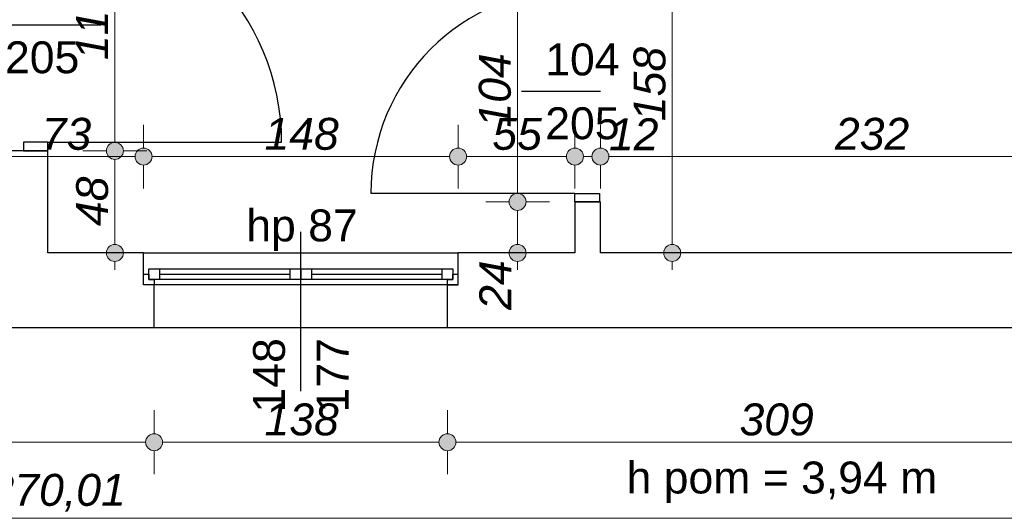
# Model space of a CAD drawing. Header units: millimetres. Extents: x -170998 to -45998, y 10557 to 52557.
# Tile 64 of 92: x -103991 to -99358, y 15185 to 17496. Entities that reach past the tile are written whole.
import ezdxf

# ---------------------------------------------------------------- set-up
doc = ezdxf.new("R2010")
doc.units = ezdxf.units.MM
doc.header["$MEASUREMENT"] = 0
for name, color, linetype in [('Drzwi', 7, 'Continuous'), ('Obiekt', 7, 'Continuous'), ('Okno', 7, 'Continuous'), ('Tekst', 7, 'Continuous'), ('Wymiary', 7, 'Continuous'), ('Ściana', 7, 'Continuous')]:
    doc.layers.add(name, color=color, linetype=linetype)
doc.styles.add('Arial', font='txt')
doc.styles.add('Times new roman', font='txt')
doc.dimstyles.new('GENERATED_STYLE__1', dxfattribs={"dimtxt": 150, "dimasz": 152, "dimexe": 0.18, "dimexo": 0, "dimgap": 0.09, "dimtad": 1, "dimtih": 1, "dimtoh": 1, "dimlfac": 0.1, "dimzin": 0, "dimdsep": 46, "dimtxsty": 'Arial', "dimblk": 'ARROWHEAD_11', "dimblk1": 'ARROWHEAD_11', "dimblk2": 'ARROWHEAD_11', "dimcen": 0.09, "dimclrd": 114, "dimclre": 114, "dimclrt": 114, "dimazin": 0, "dimtfac": 1, "dimtdec": 4, "dimtmove": 0, "dimatfit": 3, "dimfxl": 1, "dimtolj": 1, "dimtzin": 0, "dimarcsym": 0})
doc.dimstyles.new('GENERATED_STYLE__2', dxfattribs={"dimtxt": 150, "dimasz": 152, "dimexe": 0.18, "dimexo": 0, "dimgap": 0.09, "dimtad": 1, "dimlfac": 0.1, "dimzin": 0, "dimdsep": 46, "dimtxsty": 'Arial', "dimblk": 'ARROWHEAD_11', "dimblk1": 'ARROWHEAD_11', "dimblk2": 'ARROWHEAD_11', "dimcen": 0.09, "dimclrd": 114, "dimclre": 114, "dimclrt": 114, "dimazin": 0, "dimtfac": 1, "dimtdec": 4, "dimtmove": 0, "dimatfit": 3, "dimfxl": 1, "dimtolj": 1, "dimtzin": 0, "dimarcsym": 0})

# ---------------------------------------------------------------- blocks, each defined once
blk = doc.blocks.new('*D102')
at = {"layer": 'Wymiary', "linetype": 'Continuous', "lineweight": 13}
for points in [[(-104098, 16852.2), (-104101.1, 16867.5), (-104109.7, 16880.5), (-104122.7, 16889.1), (-104138, 16892.2), (-104153.3, 16889.1), (-104166.3, 16880.5), (-104175, 16867.5), (-104178, 16852.2), (-104175, 16836.9), (-104166.3, 16823.9), (-104153.3, 16815.2), (-104138, 16812.2), (-104122.7, 16815.2), (-104109.7, 16823.9), (-104101.1, 16836.9)], [(-103368, 16852.2), (-103371.1, 16867.5), (-103379.7, 16880.5), (-103392.7, 16889.1), (-103408, 16892.2), (-103423.3, 16889.1), (-103436.3, 16880.5), (-103445, 16867.5), (-103448, 16852.2), (-103445, 16836.9), (-103436.3, 16823.9), (-103423.3, 16815.2), (-103408, 16812.2), (-103392.7, 16815.2), (-103379.7, 16823.9), (-103371.1, 16836.9)]]:
    blk.add_hatch(color=114, dxfattribs=at).paths.add_polyline_path(points)
at = {"layer": 'Wymiary', "color": 114, "lineweight": 13}
for p, q in [((-104138, 16892.2), (-104138, 17002.2)), ((-103408, 16892.2), (-103408, 17002.2)), ((-104098, 16852.2), (-103448, 16852.2)), ((-104138, 16702.2), (-104138, 16812.2)), ((-103408, 16702.2), (-103408, 16812.2))]:
    blk.add_line(p, q, dxfattribs=at)
for centre in [(-104138, 16852.2), (-103408, 16852.2)]:
    blk.add_circle(centre, 40, dxfattribs=at)
at = {"layer": 'Wymiary', "color": 114, "lineweight": 13, "insert": (-103886.8, 16882.2), "char_height": 150, "attachment_point": 7, "style": 'Arial'}
blk.add_mtext('\\A1;{\\fArial|b0|i1|c238|p38;73}', dxfattribs=at)
blk = doc.blocks.new('ARROWHEAD_11')
at = {"color": 0, "linetype": 'Continuous', "lineweight": 0}
blk.add_line((0, 0), (-1, 0), dxfattribs=at)
at = {"color": 0, "linetype": 'Continuous', "lineweight": 0, "const_width": 0.25, "flags": 128}
blk.add_lwpolyline([(-0.125, 0, 1), (0.125, 0, 1)], format="xyb", close=True, dxfattribs=at)
blk = doc.blocks.new('*D103')
at = {"layer": 'Wymiary', "linetype": 'Continuous', "lineweight": 13}
for points in [[(-103368, 16852.2), (-103371.1, 16867.5), (-103379.7, 16880.5), (-103392.7, 16889.1), (-103408, 16892.2), (-103423.3, 16889.1), (-103436.3, 16880.5), (-103445, 16867.5), (-103448, 16852.2), (-103445, 16836.9), (-103436.3, 16823.9), (-103423.3, 16815.2), (-103408, 16812.2), (-103392.7, 16815.2), (-103379.7, 16823.9), (-103371.1, 16836.9)], [(-101888, 16852.2), (-101891.1, 16867.5), (-101899.7, 16880.5), (-101912.7, 16889.1), (-101928, 16892.2), (-101943.3, 16889.1), (-101956.3, 16880.5), (-101965, 16867.5), (-101968, 16852.2), (-101965, 16836.9), (-101956.3, 16823.9), (-101943.3, 16815.2), (-101928, 16812.2), (-101912.7, 16815.2), (-101899.7, 16823.9), (-101891.1, 16836.9)]]:
    blk.add_hatch(color=114, dxfattribs=at).paths.add_polyline_path(points)
at = {"layer": 'Wymiary', "color": 114, "lineweight": 13}
for p, q in [((-103408, 16892.2), (-103408, 17002.2)), ((-101928, 16892.2), (-101928, 17002.2)), ((-103368, 16852.2), (-101968, 16852.2)), ((-103408, 16702.2), (-103408, 16812.2)), ((-101928, 16702.2), (-101928, 16812.2))]:
    blk.add_line(p, q, dxfattribs=at)
for centre in [(-103408, 16852.2), (-101928, 16852.2)]:
    blk.add_circle(centre, 40, dxfattribs=at)
at = {"layer": 'Wymiary', "color": 114, "lineweight": 13, "insert": (-102838.8, 16882.2), "char_height": 150, "attachment_point": 7, "style": 'Arial'}
blk.add_mtext('\\A1;{\\fArial|b0|i1|c238|p38;148}', dxfattribs=at)
blk = doc.blocks.new('*D104')
at = {"layer": 'Wymiary', "linetype": 'Continuous', "lineweight": 13}
for points in [[(-101888, 16852.2), (-101891.1, 16867.5), (-101899.7, 16880.5), (-101912.7, 16889.1), (-101928, 16892.2), (-101943.3, 16889.1), (-101956.3, 16880.5), (-101965, 16867.5), (-101968, 16852.2), (-101965, 16836.9), (-101956.3, 16823.9), (-101943.3, 16815.2), (-101928, 16812.2), (-101912.7, 16815.2), (-101899.7, 16823.9), (-101891.1, 16836.9)], [(-101338, 16852.2), (-101341.1, 16867.5), (-101349.7, 16880.5), (-101362.7, 16889.1), (-101378, 16892.2), (-101393.3, 16889.1), (-101406.3, 16880.5), (-101415, 16867.5), (-101418, 16852.2), (-101415, 16836.9), (-101406.3, 16823.9), (-101393.3, 16815.2), (-101378, 16812.2), (-101362.7, 16815.2), (-101349.7, 16823.9), (-101341.1, 16836.9)]]:
    blk.add_hatch(color=114, dxfattribs=at).paths.add_polyline_path(points)
at = {"layer": 'Wymiary', "color": 114, "lineweight": 13}
for p, q in [((-101928, 16892.2), (-101928, 17002.2)), ((-101378, 16892.2), (-101378, 17002.2)), ((-101888, 16852.2), (-101418, 16852.2)), ((-101928, 16702.2), (-101928, 16812.2)), ((-101378, 16702.2), (-101378, 16812.2))]:
    blk.add_line(p, q, dxfattribs=at)
for centre in [(-101928, 16852.2), (-101378, 16852.2)]:
    blk.add_circle(centre, 40, dxfattribs=at)
at = {"layer": 'Wymiary', "color": 114, "lineweight": 13, "insert": (-101766.8, 16882.2), "char_height": 150, "attachment_point": 7, "style": 'Arial'}
blk.add_mtext('\\A1;{\\fArial|b0|i1|c238|p38;55}', dxfattribs=at)
blk = doc.blocks.new('*D105')
at = {"layer": 'Wymiary', "linetype": 'Continuous', "lineweight": 13}
for points in [[(-101338, 16852.2), (-101341.1, 16867.5), (-101349.7, 16880.5), (-101362.7, 16889.1), (-101378, 16892.2), (-101393.3, 16889.1), (-101406.3, 16880.5), (-101415, 16867.5), (-101418, 16852.2), (-101415, 16836.9), (-101406.3, 16823.9), (-101393.3, 16815.2), (-101378, 16812.2), (-101362.7, 16815.2), (-101349.7, 16823.9), (-101341.1, 16836.9)], [(-101218, 16852.2), (-101221.1, 16867.5), (-101229.7, 16880.5), (-101242.7, 16889.1), (-101258, 16892.2), (-101273.3, 16889.1), (-101286.3, 16880.5), (-101295, 16867.5), (-101298, 16852.2), (-101295, 16836.9), (-101286.3, 16823.9), (-101273.3, 16815.2), (-101258, 16812.2), (-101242.7, 16815.2), (-101229.7, 16823.9), (-101221.1, 16836.9)]]:
    blk.add_hatch(color=114, dxfattribs=at).paths.add_polyline_path(points)
at = {"layer": 'Wymiary', "color": 114, "lineweight": 13}
for p, q in [((-101378, 16892.2), (-101378, 17002.2)), ((-101258, 16892.2), (-101258, 17002.2)), ((-101338, 16852.2), (-101298, 16852.2)), ((-101378, 16702.2), (-101378, 16812.2)), ((-101258, 16702.2), (-101258, 16812.2))]:
    blk.add_line(p, q, dxfattribs=at)
for centre in [(-101378, 16852.2), (-101258, 16852.2)]:
    blk.add_circle(centre, 40, dxfattribs=at)
blk = doc.blocks.new('*D106')
at = {"layer": 'Wymiary', "linetype": 'Continuous', "lineweight": 13}
for points in [[(-101218, 16852.2), (-101221.1, 16867.5), (-101229.7, 16880.5), (-101242.7, 16889.1), (-101258, 16892.2), (-101273.3, 16889.1), (-101286.3, 16880.5), (-101295, 16867.5), (-101298, 16852.2), (-101295, 16836.9), (-101286.3, 16823.9), (-101273.3, 16815.2), (-101258, 16812.2), (-101242.7, 16815.2), (-101229.7, 16823.9), (-101221.1, 16836.9)], [(-98898, 16852.2), (-98901.1, 16867.5), (-98909.7, 16880.5), (-98922.7, 16889.1), (-98938, 16892.2), (-98953.3, 16889.1), (-98966.3, 16880.5), (-98975, 16867.5), (-98978, 16852.2), (-98975, 16836.9), (-98966.3, 16823.9), (-98953.3, 16815.2), (-98938, 16812.2), (-98922.7, 16815.2), (-98909.7, 16823.9), (-98901.1, 16836.9)]]:
    blk.add_hatch(color=114, dxfattribs=at).paths.add_polyline_path(points)
at = {"layer": 'Wymiary', "color": 114, "lineweight": 13}
for p, q in [((-101258, 16892.2), (-101258, 17002.2)), ((-98938, 16892.2), (-98938, 17002.2)), ((-101218, 16852.2), (-98978, 16852.2)), ((-101258, 16702.2), (-101258, 16812.2)), ((-98938, 16702.2), (-98938, 16812.2))]:
    blk.add_line(p, q, dxfattribs=at)
for centre in [(-101258, 16852.2), (-98938, 16852.2)]:
    blk.add_circle(centre, 40, dxfattribs=at)
at = {"layer": 'Wymiary', "color": 114, "lineweight": 13, "char_height": 150, "attachment_point": 7, "style": 'Arial'}
for s, insert in [('\\A1;{\\fArial|b0|i1|c238|p38;12}', (-101218, 16882.2)), ('\\A1;{\\fArial|b0|i1|c238|p38;232}', (-100154.9, 16882.2))]:
    blk.add_mtext(s, dxfattribs=dict(at, insert=insert))
blk = doc.blocks.new('*D444')
at = {"layer": 'Wymiary', "linetype": 'Continuous', "lineweight": 13}
for points in [[(-100880.4, 17979.3), (-100883.4, 17994.6), (-100892.1, 18007.6), (-100905.1, 18016.3), (-100920.4, 18019.3), (-100935.7, 18016.3), (-100948.7, 18007.6), (-100957.3, 17994.6), (-100960.4, 17979.3), (-100957.3, 17964), (-100948.7, 17951), (-100935.7, 17942.4), (-100920.4, 17939.3), (-100905.1, 17942.4), (-100892.1, 17951), (-100883.4, 17964)], [(-100880.4, 16399.3), (-100883.4, 16414.6), (-100892.1, 16427.6), (-100905.1, 16436.3), (-100920.4, 16439.3), (-100935.7, 16436.3), (-100948.7, 16427.6), (-100957.3, 16414.6), (-100960.4, 16399.3), (-100957.3, 16384), (-100948.7, 16371), (-100935.7, 16362.4), (-100920.4, 16359.3), (-100905.1, 16362.4), (-100892.1, 16371), (-100883.4, 16384)]]:
    blk.add_hatch(color=114, dxfattribs=at).paths.add_polyline_path(points)
at = {"layer": 'Wymiary', "color": 114, "lineweight": 13}
for p, q in [((-100960.4, 17979.3), (-101070.4, 17979.3)), ((-100770.4, 17979.3), (-100880.4, 17979.3)), ((-100920.4, 16439.3), (-100920.4, 17939.3)), ((-100960.4, 16399.3), (-101070.4, 16399.3)), ((-100770.4, 16399.3), (-100880.4, 16399.3)), ((-100920.4, 16319.3), (-100920.4, 16359.3))]:
    blk.add_line(p, q, dxfattribs=at)
for centre in [(-100920.4, 17979.3), (-100920.4, 16399.3)]:
    blk.add_circle(centre, 40, dxfattribs=at)
at = {"layer": 'Wymiary', "color": 114, "lineweight": 13, "insert": (-100950.4, 17018.6), "char_height": 150, "attachment_point": 7, "rotation": 90, "style": 'Arial'}
blk.add_mtext('\\A1;{\\fArial|b0|i1|c238|p38;158}', dxfattribs=at)
blk = doc.blocks.new('*D463')
at = {"layer": 'Wymiary', "linetype": 'Continuous', "lineweight": 13}
for points in [[(-101608, 16639.3), (-101611.1, 16654.6), (-101619.7, 16667.6), (-101632.7, 16676.3), (-101648, 16679.3), (-101663.3, 16676.3), (-101676.3, 16667.6), (-101685, 16654.6), (-101688, 16639.3), (-101685, 16624), (-101676.3, 16611), (-101663.3, 16602.4), (-101648, 16599.3), (-101632.7, 16602.4), (-101619.7, 16611), (-101611.1, 16624)], [(-101608, 16399.3), (-101611.1, 16414.6), (-101619.7, 16427.6), (-101632.7, 16436.3), (-101648, 16439.3), (-101663.3, 16436.3), (-101676.3, 16427.6), (-101685, 16414.6), (-101688, 16399.3), (-101685, 16384), (-101676.3, 16371), (-101663.3, 16362.4), (-101648, 16359.3), (-101632.7, 16362.4), (-101619.7, 16371), (-101611.1, 16384)]]:
    blk.add_hatch(color=114, dxfattribs=at).paths.add_polyline_path(points)
at = {"layer": 'Wymiary', "color": 114, "lineweight": 13}
for p, q in [((-101688, 16639.3), (-101798, 16639.3)), ((-101498, 16639.3), (-101608, 16639.3)), ((-101648, 16439.3), (-101648, 16599.3)), ((-101688, 16399.3), (-101798, 16399.3)), ((-101498, 16399.3), (-101608, 16399.3)), ((-101648, 16319.3), (-101648, 16359.3))]:
    blk.add_line(p, q, dxfattribs=at)
for centre in [(-101648, 16639.3), (-101648, 16399.3)]:
    blk.add_circle(centre, 40, dxfattribs=at)
at = {"layer": 'Wymiary', "color": 114, "lineweight": 13, "insert": (-101678, 16131.7), "char_height": 150, "attachment_point": 7, "rotation": 90, "style": 'Arial'}
blk.add_mtext('\\A1;{\\fArial|b0|i1|c238|p38;24}', dxfattribs=at)
blk = doc.blocks.new('*D464')
at = {"layer": 'Wymiary', "linetype": 'Continuous', "lineweight": 13}
for points in [[(-101608, 17679.3), (-101611.1, 17694.6), (-101619.7, 17707.6), (-101632.7, 17716.3), (-101648, 17719.3), (-101663.3, 17716.3), (-101676.3, 17707.6), (-101685, 17694.6), (-101688, 17679.3), (-101685, 17664), (-101676.3, 17651), (-101663.3, 17642.4), (-101648, 17639.3), (-101632.7, 17642.4), (-101619.7, 17651), (-101611.1, 17664)], [(-101608, 16639.3), (-101611.1, 16654.6), (-101619.7, 16667.6), (-101632.7, 16676.3), (-101648, 16679.3), (-101663.3, 16676.3), (-101676.3, 16667.6), (-101685, 16654.6), (-101688, 16639.3), (-101685, 16624), (-101676.3, 16611), (-101663.3, 16602.4), (-101648, 16599.3), (-101632.7, 16602.4), (-101619.7, 16611), (-101611.1, 16624)]]:
    blk.add_hatch(color=114, dxfattribs=at).paths.add_polyline_path(points)
at = {"layer": 'Wymiary', "color": 114, "lineweight": 13}
for p, q in [((-101688, 17679.3), (-101798, 17679.3)), ((-101498, 17679.3), (-101608, 17679.3)), ((-101648, 16679.3), (-101648, 17639.3)), ((-101688, 16639.3), (-101798, 16639.3)), ((-101498, 16639.3), (-101608, 16639.3))]:
    blk.add_line(p, q, dxfattribs=at)
for centre in [(-101648, 17679.3), (-101648, 16639.3)]:
    blk.add_circle(centre, 40, dxfattribs=at)
at = {"layer": 'Wymiary', "color": 114, "lineweight": 13, "insert": (-101678, 16988.6), "char_height": 150, "attachment_point": 7, "rotation": 90, "style": 'Arial'}
blk.add_mtext('\\A1;{\\fArial|b0|i1|c238|p38;104}', dxfattribs=at)
blk = doc.blocks.new('*D651')
at = {"layer": 'Wymiary', "linetype": 'Continuous', "lineweight": 13}
for points in [[(-103502.7, 16879.3), (-103505.7, 16894.6), (-103514.4, 16907.6), (-103527.4, 16916.3), (-103542.7, 16919.3), (-103558, 16916.3), (-103570.9, 16907.6), (-103579.6, 16894.6), (-103582.7, 16879.3), (-103579.6, 16864), (-103570.9, 16851), (-103558, 16842.4), (-103542.7, 16839.3), (-103527.4, 16842.4), (-103514.4, 16851), (-103505.7, 16864)], [(-103502.7, 16399.3), (-103505.7, 16414.6), (-103514.4, 16427.6), (-103527.4, 16436.3), (-103542.7, 16439.3), (-103558, 16436.3), (-103570.9, 16427.6), (-103579.6, 16414.6), (-103582.7, 16399.3), (-103579.6, 16384), (-103570.9, 16371), (-103558, 16362.4), (-103542.7, 16359.3), (-103527.4, 16362.4), (-103514.4, 16371), (-103505.7, 16384)]]:
    blk.add_hatch(color=114, dxfattribs=at).paths.add_polyline_path(points)
at = {"layer": 'Wymiary', "color": 114, "lineweight": 13}
for p, q in [((-103582.7, 16879.3), (-103692.7, 16879.3)), ((-103392.7, 16879.3), (-103502.7, 16879.3)), ((-103542.7, 16439.3), (-103542.7, 16839.3)), ((-103582.7, 16399.3), (-103692.7, 16399.3)), ((-103392.7, 16399.3), (-103502.7, 16399.3)), ((-103542.7, 16319.3), (-103542.7, 16359.3))]:
    blk.add_line(p, q, dxfattribs=at)
for centre in [(-103542.7, 16879.3), (-103542.7, 16399.3)]:
    blk.add_circle(centre, 40, dxfattribs=at)
at = {"layer": 'Wymiary', "color": 114, "lineweight": 13, "insert": (-103572.7, 16525.5), "char_height": 150, "attachment_point": 7, "rotation": 90, "style": 'Arial'}
blk.add_mtext('\\A1;{\\fArial|b0|i1|c238|p38;48}', dxfattribs=at)
blk = doc.blocks.new('*D652')
at = {"layer": 'Wymiary', "linetype": 'Continuous', "lineweight": 13}
for points in [[(-103502.7, 18059.3), (-103505.7, 18074.6), (-103514.4, 18087.6), (-103527.4, 18096.3), (-103542.7, 18099.3), (-103558, 18096.3), (-103570.9, 18087.6), (-103579.6, 18074.6), (-103582.7, 18059.3), (-103579.6, 18044), (-103570.9, 18031), (-103558, 18022.4), (-103542.7, 18019.3), (-103527.4, 18022.4), (-103514.4, 18031), (-103505.7, 18044)], [(-103502.7, 16879.3), (-103505.7, 16894.6), (-103514.4, 16907.6), (-103527.4, 16916.3), (-103542.7, 16919.3), (-103558, 16916.3), (-103570.9, 16907.6), (-103579.6, 16894.6), (-103582.7, 16879.3), (-103579.6, 16864), (-103570.9, 16851), (-103558, 16842.4), (-103542.7, 16839.3), (-103527.4, 16842.4), (-103514.4, 16851), (-103505.7, 16864)]]:
    blk.add_hatch(color=114, dxfattribs=at).paths.add_polyline_path(points)
at = {"layer": 'Wymiary', "color": 114, "lineweight": 13}
for p, q in [((-103582.7, 18059.3), (-103692.7, 18059.3)), ((-103392.7, 18059.3), (-103502.7, 18059.3)), ((-103542.7, 16919.3), (-103542.7, 18019.3)), ((-103582.7, 16879.3), (-103692.7, 16879.3)), ((-103392.7, 16879.3), (-103502.7, 16879.3))]:
    blk.add_line(p, q, dxfattribs=at)
for centre in [(-103542.7, 18059.3), (-103542.7, 16879.3)]:
    blk.add_circle(centre, 40, dxfattribs=at)
at = {"layer": 'Wymiary', "color": 114, "lineweight": 13, "insert": (-103572.7, 17306.1), "char_height": 150, "attachment_point": 7, "rotation": 90, "style": 'Arial'}
blk.add_mtext('\\A1;{\\fArial|b0|i1|c238|p38;118}', dxfattribs=at)
blk = doc.blocks.new('*D705')
at = {"layer": 'Wymiary', "linetype": 'Continuous', "lineweight": 13}
for points in [[(-106858, 15509.7), (-106861.1, 15525), (-106869.7, 15538), (-106882.7, 15546.7), (-106898, 15549.7), (-106913.3, 15546.7), (-106926.3, 15538), (-106935, 15525), (-106938, 15509.7), (-106935, 15494.4), (-106926.3, 15481.4), (-106913.3, 15472.7), (-106898, 15469.7), (-106882.7, 15472.7), (-106869.7, 15481.4), (-106861.1, 15494.4)], [(-103318, 15509.7), (-103321.1, 15525), (-103329.7, 15538), (-103342.7, 15546.7), (-103358, 15549.7), (-103373.3, 15546.7), (-103386.3, 15538), (-103395, 15525), (-103398, 15509.7), (-103395, 15494.4), (-103386.3, 15481.4), (-103373.3, 15472.7), (-103358, 15469.7), (-103342.7, 15472.7), (-103329.7, 15481.4), (-103321.1, 15494.4)]]:
    blk.add_hatch(color=114, dxfattribs=at).paths.add_polyline_path(points)
at = {"layer": 'Wymiary', "color": 114, "lineweight": 13}
for p, q in [((-106898, 15549.7), (-106898, 15659.7)), ((-103358, 15549.7), (-103358, 15659.7)), ((-106858, 15509.7), (-103398, 15509.7)), ((-106898, 15359.7), (-106898, 15469.7)), ((-103358, 15359.7), (-103358, 15469.7))]:
    blk.add_line(p, q, dxfattribs=at)
for centre in [(-106898, 15509.7), (-103358, 15509.7)]:
    blk.add_circle(centre, 40, dxfattribs=at)
at = {"layer": 'Wymiary', "color": 114, "lineweight": 13, "insert": (-105298.8, 15539.7), "char_height": 150, "attachment_point": 7, "style": 'Arial'}
blk.add_mtext('\\A1;{\\fArial|b0|i1|c238|p38;354}', dxfattribs=at)
blk = doc.blocks.new('*D706')
at = {"layer": 'Wymiary', "linetype": 'Continuous', "lineweight": 13}
for points in [[(-103318, 15509.7), (-103321.1, 15525), (-103329.7, 15538), (-103342.7, 15546.7), (-103358, 15549.7), (-103373.3, 15546.7), (-103386.3, 15538), (-103395, 15525), (-103398, 15509.7), (-103395, 15494.4), (-103386.3, 15481.4), (-103373.3, 15472.7), (-103358, 15469.7), (-103342.7, 15472.7), (-103329.7, 15481.4), (-103321.1, 15494.4)], [(-101938, 15509.7), (-101941.1, 15525), (-101949.7, 15538), (-101962.7, 15546.7), (-101978, 15549.7), (-101993.3, 15546.7), (-102006.3, 15538), (-102015, 15525), (-102018, 15509.7), (-102015, 15494.4), (-102006.3, 15481.4), (-101993.3, 15472.7), (-101978, 15469.7), (-101962.7, 15472.7), (-101949.7, 15481.4), (-101941.1, 15494.4)]]:
    blk.add_hatch(color=114, dxfattribs=at).paths.add_polyline_path(points)
at = {"layer": 'Wymiary', "color": 114, "lineweight": 13}
for p, q in [((-103358, 15549.7), (-103358, 15659.7)), ((-101978, 15549.7), (-101978, 15659.7)), ((-103318, 15509.7), (-102018, 15509.7)), ((-103358, 15359.7), (-103358, 15469.7)), ((-101978, 15359.7), (-101978, 15469.7))]:
    blk.add_line(p, q, dxfattribs=at)
for centre in [(-103358, 15509.7), (-101978, 15509.7)]:
    blk.add_circle(centre, 40, dxfattribs=at)
at = {"layer": 'Wymiary', "color": 114, "lineweight": 13, "insert": (-102838.8, 15539.7), "char_height": 150, "attachment_point": 7, "style": 'Arial'}
blk.add_mtext('\\A1;{\\fArial|b0|i1|c238|p38;138}', dxfattribs=at)
blk = doc.blocks.new('*D707')
at = {"layer": 'Wymiary', "linetype": 'Continuous', "lineweight": 13}
for points in [[(-101938, 15509.7), (-101941.1, 15525), (-101949.7, 15538), (-101962.7, 15546.7), (-101978, 15549.7), (-101993.3, 15546.7), (-102006.3, 15538), (-102015, 15525), (-102018, 15509.7), (-102015, 15494.4), (-102006.3, 15481.4), (-101993.3, 15472.7), (-101978, 15469.7), (-101962.7, 15472.7), (-101949.7, 15481.4), (-101941.1, 15494.4)], [(-98848, 15509.7), (-98851.1, 15525), (-98859.7, 15538), (-98872.7, 15546.7), (-98888, 15549.7), (-98903.3, 15546.7), (-98916.3, 15538), (-98925, 15525), (-98928, 15509.7), (-98925, 15494.4), (-98916.3, 15481.4), (-98903.3, 15472.7), (-98888, 15469.7), (-98872.7, 15472.7), (-98859.7, 15481.4), (-98851.1, 15494.4)]]:
    blk.add_hatch(color=114, dxfattribs=at).paths.add_polyline_path(points)
at = {"layer": 'Wymiary', "color": 114, "lineweight": 13}
for p, q in [((-101978, 15549.7), (-101978, 15659.7)), ((-98888, 15549.7), (-98888, 15659.7)), ((-101938, 15509.7), (-98928, 15509.7)), ((-101978, 15359.7), (-101978, 15469.7)), ((-98888, 15359.7), (-98888, 15469.7))]:
    blk.add_line(p, q, dxfattribs=at)
for centre in [(-101978, 15509.7), (-98888, 15509.7)]:
    blk.add_circle(centre, 40, dxfattribs=at)
at = {"layer": 'Wymiary', "color": 114, "lineweight": 13, "insert": (-100603.8, 15539.7), "char_height": 150, "attachment_point": 7, "style": 'Arial'}
blk.add_mtext('\\A1;{\\fArial|b0|i1|c238|p38;309}', dxfattribs=at)
blk = doc.blocks.new('*D717')
at = {"layer": 'Wymiary', "linetype": 'Continuous', "lineweight": 13}
for points in [[(-140218, 15152.7), (-140221.1, 15168.1), (-140229.7, 15181), (-140242.7, 15189.7), (-140258, 15192.7), (-140273.3, 15189.7), (-140286.3, 15181), (-140295, 15168.1), (-140298, 15152.7), (-140295, 15137.4), (-140286.3, 15124.5), (-140273.3, 15115.8), (-140258, 15112.7), (-140242.7, 15115.8), (-140229.7, 15124.5), (-140221.1, 15137.4)], [(-67518, 15152.7), (-67521, 15168.1), (-67529.7, 15181), (-67542.7, 15189.7), (-67558, 15192.7), (-67573.3, 15189.7), (-67586.3, 15181), (-67594.9, 15168.1), (-67598, 15152.7), (-67594.9, 15137.4), (-67586.3, 15124.5), (-67573.3, 15115.8), (-67558, 15112.7), (-67542.7, 15115.8), (-67529.7, 15124.5), (-67521, 15137.4)]]:
    blk.add_hatch(color=114, dxfattribs=at).paths.add_polyline_path(points)
at = {"layer": 'Wymiary', "color": 114, "lineweight": 13}
for p, q in [((-140258, 15192.7), (-140258, 15302.7)), ((-67558, 15192.7), (-67558, 15302.7)), ((-140338, 15152.7), (-140298, 15152.7)), ((-140218, 15152.7), (-67598, 15152.7)), ((-67518, 15152.7), (-67478, 15152.7)), ((-140258, 15002.7), (-140258, 15112.7)), ((-67558, 15002.7), (-67558, 15112.7))]:
    blk.add_line(p, q, dxfattribs=at)
for centre in [(-140258, 15152.7), (-67558, 15152.7)]:
    blk.add_circle(centre, 40, dxfattribs=at)
at = {"layer": 'Wymiary', "color": 114, "lineweight": 13, "insert": (-104307.1, 15182.7), "char_height": 150, "attachment_point": 7, "style": 'Arial'}
blk.add_mtext('\\A1;{\\fArial|b0|i1|c238|p38;7\xa0270,01}', dxfattribs=at)

msp = doc.modelspace()

# ---------------------------------------------------------------- linework, layer by layer
at = {"layer": 'Drzwi'}
for p, q in [((-103858.019, 16919.32), (-103973.019, 16919.32)), ((-103973.019, 16919.32), (-103973.019, 16879.32)), ((-103858.019, 16879.32), (-103858.019, 16919.32)), ((-103858.019, 16919.32), (-102758.019, 16919.32)), ((-103973.019, 16879.32), (-103858.019, 16879.32)), ((-103858.019, 16879.32), (-103973.019, 16879.32)), ((-101378.019, 16679.32), (-102338.019, 16679.32)), ((-101378.019, 16639.32), (-101378.019, 16679.32)), ((-101378.019, 16679.32), (-101263.019, 16679.32)), ((-101263.019, 16679.32), (-101263.019, 16639.32)), ((-101263.019, 16639.32), (-101378.019, 16639.32)), ((-101378.019, 16639.32), (-101263.019, 16639.32))]:
    msp.add_line(p, q, dxfattribs=at)
for centre, radius, start, end in [((-103858.019, 16919.32), 1100, 0, 90), ((-101378.019, 16679.32), 960, 90, 180)]:
    msp.add_arc(centre, radius, start, end, dxfattribs=at)
at = {"layer": 'Obiekt'}
for p, q in [((-103606.64, 17469.32), (-104138.019, 17469.32)), ((-101629.397, 17159.32), (-101258.019, 17159.32)), ((-102668.019, 15749.32), (-102668.019, 16499.32))]:
    msp.add_line(p, q, dxfattribs=at)
at = {"layer": 'Okno'}
for p, q in [((-103408.019, 16399.32), (-101928.019, 16399.32)), ((-103383.019, 16324.32), (-103333.019, 16324.32)), ((-103383.019, 16274.32), (-103383.019, 16324.32)), ((-103333.019, 16324.32), (-102718.019, 16324.32)), ((-103333.019, 16324.32), (-103333.019, 16274.32)), ((-103333.019, 16324.32), (-102718.019, 16324.32)), ((-102718.019, 16274.32), (-102718.019, 16324.32)), ((-102718.019, 16324.32), (-102668.019, 16324.32)), ((-102668.019, 16324.32), (-102668.019, 16274.32)), ((-102668.019, 16324.32), (-102618.019, 16324.32)), ((-102668.019, 16274.32), (-102668.019, 16324.32)), ((-102618.019, 16324.32), (-102003.019, 16324.32)), ((-102618.019, 16324.32), (-102618.019, 16274.32)), ((-102618.019, 16324.32), (-102003.019, 16324.32)), ((-102003.019, 16274.32), (-102003.019, 16324.32)), ((-102003.019, 16324.32), (-101953.019, 16324.32)), ((-101953.019, 16324.32), (-101953.019, 16274.32)), ((-103408.019, 16299.32), (-103383.019, 16299.32)), ((-103408.019, 16249.32), (-103408.019, 16299.32)), ((-103383.019, 16299.32), (-103383.019, 16274.32)), ((-103383.019, 16274.32), (-103358.019, 16274.32)), ((-103333.019, 16274.32), (-103383.019, 16274.32)), ((-103358.019, 16274.32), (-103358.019, 16249.32)), ((-103333.019, 16299.32), (-102718.019, 16299.32)), ((-102718.019, 16274.32), (-103333.019, 16274.32)), ((-102668.019, 16274.32), (-102718.019, 16274.32)), ((-102618.019, 16274.32), (-102668.019, 16274.32)), ((-102618.019, 16299.32), (-102003.019, 16299.32)), ((-102003.019, 16274.32), (-102618.019, 16274.32)), ((-101953.019, 16274.32), (-102003.019, 16274.32)), ((-101978.019, 16249.32), (-101978.019, 16274.32)), ((-101978.019, 16274.32), (-101953.019, 16274.32)), ((-101953.019, 16274.32), (-101953.019, 16299.32)), ((-101953.019, 16299.32), (-101928.019, 16299.32)), ((-101928.019, 16249.32), (-101928.019, 16299.32)), ((-103358.019, 16249.32), (-103408.019, 16249.32)), ((-103358.019, 16249.32), (-103408.019, 16249.32)), ((-102668.019, 16249.32), (-103358.019, 16249.32)), ((-101978.019, 16249.32), (-102668.019, 16249.32)), ((-101928.019, 16249.32), (-101978.019, 16249.32)), ((-101978.019, 16249.32), (-101928.019, 16249.32)), ((-103358.019, 16049.32), (-101978.019, 16049.32))]:
    msp.add_line(p, q, dxfattribs=at)
at = {"layer": 'Ściana'}
for p, q in [((-103973.019, 16879.32), (-104138.019, 16879.32)), ((-103858.019, 16879.32), (-103973.019, 16879.32)), ((-101378.019, 16639.32), (-101263.019, 16639.32)), ((-101263.019, 16639.32), (-101258.019, 16639.32)), ((-103408.019, 16299.32), (-103408.019, 16399.32)), ((-101928.019, 16299.32), (-101928.019, 16399.32)), ((-103408.019, 16249.32), (-103408.019, 16299.32)), ((-101928.019, 16249.32), (-101928.019, 16299.32)), ((-103358.019, 16249.32), (-103408.019, 16249.32)), ((-103358.019, 16049.32), (-103358.019, 16249.32)), ((-101978.019, 16049.32), (-101978.019, 16249.32)), ((-101978.019, 16249.32), (-101928.019, 16249.32))]:
    msp.add_line(p, q, dxfattribs=at)
at = {"layer": 'Ściana', "flags": 128}
for points in [[(-103858.019, 16399.32), (-103858.019, 16879.32)], [(-101378.019, 16639.32), (-101378.019, 16399.32)], [(-101258.019, 16399.32), (-101258.019, 16639.32)], [(-103408.019, 16399.32), (-103858.019, 16399.32)], [(-101378.019, 16399.32), (-101928.019, 16399.32)], [(-98938.019, 16399.32), (-101258.019, 16399.32)], [(-106898.019, 16049.32), (-103358.019, 16049.32)], [(-101978.019, 16049.32), (-98888.019, 16049.32)]]:
    msp.add_lwpolyline(points, dxfattribs=at)

# ---------------------------------------------------------------- texts
at = {"layer": 'Obiekt', "char_height": 150, "attachment_point": 7, "style": 'Arial'}
for s, insert in [('\\A1;{\\fArial|b0|i0|c238|p38;205}', (-104059.679, 17241.852)), ('\\A1;{\\fArial|b0|i0|c238|p38;104}', (-101517.845, 17231.852)), ('\\A1;{\\fArial|b0|i0|c238|p38;205}', (-101517.845, 16931.852)), ('\\A1;{\\fArial|b0|i0|c238|p38;hp 87}', (-102924.476, 16408.486))]:
    msp.add_mtext(s, dxfattribs=dict(at, insert=insert))
at = {"layer": 'Obiekt', "char_height": 150, "attachment_point": 7, "rotation": 90, "style": 'Arial'}
for s, insert in [('\\A1;{\\fArial|b0|i0|c238|p38;148}', (-102740.55, 15649.32)), ('\\A1;{\\fArial|b0|i0|c238|p38;177}', (-102443.019, 15649.32))]:
    msp.add_mtext(s, dxfattribs=dict(at, insert=insert))
at = {"layer": 'Tekst', "insert": (-100404.433, 15418.631), "char_height": 150, "attachment_point": 2, "style": 'Times new roman'}
msp.add_mtext('\\A1;{\\fArial|b0|i0|c0|p38;h pom = 3,94 m}', dxfattribs=at)

# ---------------------------------------------------------------- dimensions: what is measured, and where the dimension line sits
at = {"layer": 'Wymiary', "color": 114, "lineweight": 13}
for base, p1, p2, picture, middle in [((-101378.019, 16852.188), (-101928.019, 16399.32), (-101378.019, 25759.32), '*D104', (-101653.019, 16957.188)), ((-101258.019, 16852.188), (-101378.019, 25759.32), (-101258.019, 25759.32), '*D105', (-101104.19, 16957.188)), ((-98938.019, 16852.188), (-101258.019, 25759.32), (-98938.019, 16399.32), '*D106', (-99984.19, 16957.188)), ((-67557.968, 15152.749), (-140258.019, 14639.32), (-67557.968, 20909.241), '*D717', (-103907.994, 15257.749)), ((-103408.019, 16852.188), (-104138.019, 16559.32), (-103408.019, 16399.32), '*D102', (-103773.019, 16957.188)), ((-101928.019, 16852.188), (-103408.019, 16399.32), (-101928.019, 16399.32), '*D103', (-102668.019, 16957.188)), ((-103358.019, 15509.705), (-106898.019, 16049.32), (-103358.019, 16049.32), '*D705', (-105128.019, 15614.705)), ((-101978.019, 15509.705), (-103358.019, 16049.32), (-101978.019, 16049.32), '*D706', (-102668.019, 15614.705)), ((-98888.019, 15509.705), (-101978.019, 16049.32), (-98888.019, 16049.32), '*D707', (-100433.019, 15614.705))]:
    dim = msp.add_linear_dim(base=base, p1=p1, p2=p2, dimstyle='GENERATED_STYLE__1', dxfattribs=at)
    dim.commit()
    dim.dimension.update_dxf_attribs({"geometry": picture, "text_midpoint": middle, "dimtype": 160})
for base, p1, p2, picture, middle in [((-103542.663, 18059.32), (-103858.019, 16879.32), (-103858.019, 18059.32), '*D652', (-103647.663, 17469.32)), ((-100920.382, 17979.32), (-101258.019, 16399.32), (-97418.019, 17979.32), '*D444', (-101025.382, 17189.32)), ((-101648.019, 17679.32), (-101378.019, 16639.32), (-101378.019, 17679.32), '*D464', (-101753.019, 17159.32)), ((-103542.663, 16879.32), (-103858.019, 16399.32), (-103858.019, 16879.32), '*D651', (-103647.663, 16639.32)), ((-101648.019, 16639.32), (-101378.019, 16399.32), (-101378.019, 16639.32), '*D463', (-101753.019, 16245.491))]:
    dim = msp.add_linear_dim(base=base, p1=p1, p2=p2, angle=90, dimstyle='GENERATED_STYLE__2', dxfattribs=at)
    dim.commit()
    dim.dimension.update_dxf_attribs({"geometry": picture, "text_midpoint": middle, "dimtype": 160, "text_rotation": 90})

doc.saveas('drawing.dxf')
